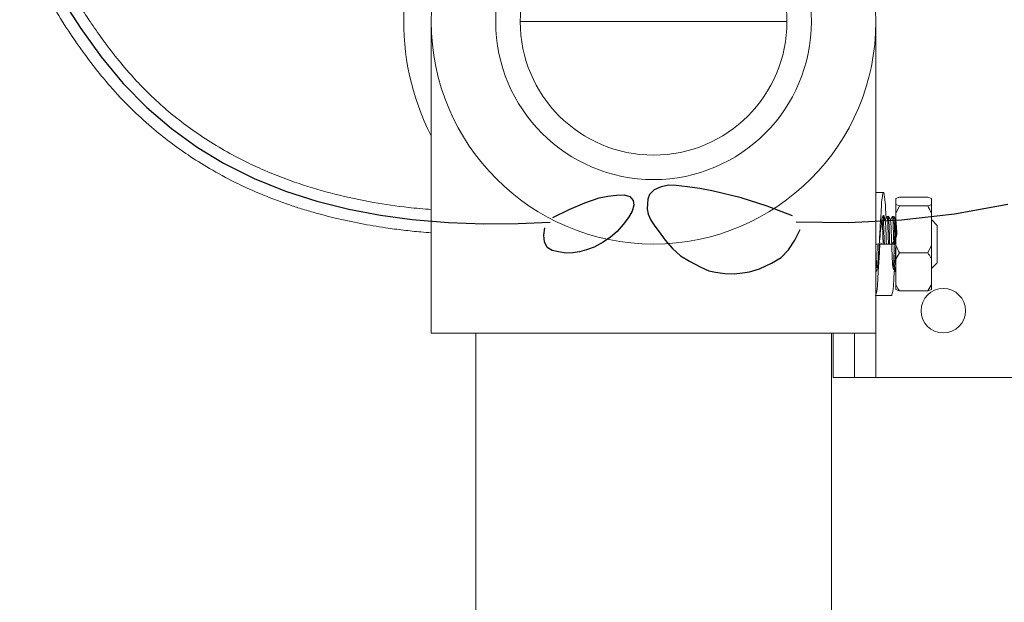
# Model space of a CAD drawing. Header units: millimetres. Extents: x 0 to 420, y 0 to 297.
# Tile 25 of 31: x 292 to 307, y 202 to 210. Entities that reach past the tile are written whole.
import ezdxf

# ---------------------------------------------------------------- set-up
doc = ezdxf.new("R2010")
doc.units = ezdxf.units.MM
doc.linetypes.add('CENTERX2', pattern=[20.32, 12.7, -2.54, 2.54, -2.54])
doc.styles.add('SLDTEXTSTYLE1', font='TXT', dxfattribs={"width": 0.605})
doc.dimstyles.new('SLDDIMSTYLE1', dxfattribs={"dimtxt": 2.568319, "dimasz": 3.3, "dimexe": 0, "dimexo": 0.0625, "dimgap": 0.64208, "dimtad": 1, "dimdec": 1, "dimlfac": 10, "dimrnd": 1e-09, "dimzin": 12, "dimdsep": 46, "dimtxsty": 'SLDTEXTSTYLE1', "dimsah": 1, "dimcen": 0.09, "dimadec": 0, "dimazin": 3, "dimtfac": 1, "dimtdec": 1, "dimtofl": 0, "dimtmove": 0, "dimatfit": 3, "dimfxl": 1, "dimfrac": 2, "dimtolj": 1, "dimtzin": 12, "dimarcsym": 0})

# ---------------------------------------------------------------- blocks, each defined once
blk = doc.blocks.new('_D_1')
at = {"color": 7, "linetype": 'Continuous', "lineweight": 0}
for p, q in [((287.426, 200.764), (286.838, 200.764)), ((286.838, 200.764), (286.838, 196.819)), ((293.796, 200.764), (294.384, 200.764)), ((294.384, 200.764), (294.384, 196.819)), ((286.838, 196.819), (287.426, 196.819)), ((294.384, 196.819), (293.796, 196.819)), ((304.071, 196.231), (285.417, 196.231)), ((304.071, 196.231), (312.955, 196.231))]:
    blk.add_line(p, q, dxfattribs=at)
for points in [[(304.071, 196.231), (307.371, 195.731), (307.371, 196.731)], [(312.955, 196.231), (309.655, 196.731), (309.655, 195.731)]]:
    blk.add_solid(points, dxfattribs=at)
at = {"color": 7, "linetype": 'Continuous', "lineweight": 0, "char_height": 2.6458, "attachment_point": 1, "style": 'SLDTEXTSTYLE1'}
for s, insert in [('88,8', (287.181, 204.762)), ('3,5', (288.161, 200.23))]:
    blk.add_mtext(s, dxfattribs=dict(at, insert=insert))

msp = doc.modelspace()

# ---------------------------------------------------------------- linework, layer by layer
at = {"color": 7, "linetype": 'CENTERX2'}
for p, q in [((293.175, 210.147), (293.351, 209.876)), ((293.351, 209.876), (293.641, 209.471)), ((293.641, 209.471), (293.957, 209.09)), ((293.957, 209.09), (294.292, 208.749)), ((294.292, 208.749), (294.645, 208.447)), ((294.645, 208.447), (295.011, 208.183)), ((295.011, 208.183), (295.39, 207.953)), ((295.39, 207.953), (295.826, 207.735)), ((295.826, 207.735), (296.272, 207.555)), ((301.54, 207.573), (301.471, 207.505)), ((301.64, 207.618), (301.54, 207.573)), ((301.751, 207.639), (301.64, 207.618)), ((301.855, 207.636), (301.751, 207.639)), ((302.014, 207.618), (301.855, 207.636)), ((302.194, 207.591), (302.014, 207.618)), ((302.388, 207.556), (302.194, 207.591)), ((296.272, 207.555), (296.723, 207.41)), ((300.547, 207.388), (300.755, 207.46)), ((300.755, 207.46), (300.878, 207.485)), ((300.878, 207.485), (301.003, 207.498)), ((301.003, 207.498), (301.109, 207.5)), ((301.109, 207.5), (301.19, 207.478)), ((301.19, 207.478), (301.238, 207.422)), ((301.449, 207.442), (301.442, 207.372)), ((301.471, 207.505), (301.449, 207.442)), ((302.78, 207.46), (302.388, 207.556)), ((303.153, 207.338), (302.78, 207.46)), ((296.723, 207.41), (297.177, 207.296)), ((297.177, 207.296), (297.631, 207.21)), ((300.092, 207.18), (300.324, 207.29)), ((300.324, 207.29), (300.547, 207.388)), ((301.249, 207.353), (301.227, 207.269)), ((301.238, 207.422), (301.249, 207.353)), ((301.442, 207.372), (301.44, 207.3)), ((301.44, 207.3), (301.452, 207.225)), ((303.515, 207.202), (303.153, 207.338)), ((306.589, 207.363), (305.831, 207.227)), ((297.631, 207.21), (298.081, 207.15)), ((298.081, 207.15), (298.602, 207.107)), ((301.172, 207.176), (301.098, 207.076)), ((301.227, 207.269), (301.172, 207.176)), ((301.452, 207.225), (301.493, 207.141)), ((305.831, 207.227), (305.07, 207.141)), ((298.602, 207.107), (299.108, 207.09)), ((299.108, 207.09), (299.595, 207.093)), ((299.595, 207.093), (300.056, 207.111)), ((299.965, 206.928), (299.978, 207.031)), ((301.098, 207.076), (301.012, 206.979)), ((301.493, 207.141), (301.55, 207.056)), ((301.55, 207.056), (301.609, 206.973)), ((303.548, 206.856), (303.627, 207.008)), ((304.314, 207.102), (303.568, 207.111)), ((305.07, 207.141), (304.314, 207.102)), ((299.973, 206.832), (299.965, 206.928)), ((300.917, 206.896), (300.809, 206.827)), ((301.012, 206.979), (300.917, 206.896)), ((301.609, 206.973), (301.695, 206.856)), ((300.013, 206.752), (299.973, 206.832)), ((300.083, 206.705), (300.013, 206.752)), ((300.681, 206.754), (300.571, 206.715)), ((300.809, 206.827), (300.681, 206.754)), ((301.695, 206.856), (301.801, 206.735)), ((301.801, 206.735), (301.916, 206.633)), ((303.46, 206.717), (303.548, 206.856)), ((300.175, 206.686), (300.083, 206.705)), ((300.285, 206.669), (300.175, 206.686)), ((300.378, 206.673), (300.285, 206.669)), ((300.474, 206.69), (300.378, 206.673)), ((300.571, 206.715), (300.474, 206.69)), ((301.916, 206.633), (302.042, 206.556)), ((303.217, 206.528), (303.354, 206.606)), ((303.354, 206.606), (303.46, 206.717)), ((302.042, 206.556), (302.205, 206.468)), ((302.205, 206.468), (302.322, 206.417)), ((302.903, 206.404), (303.045, 206.446)), ((303.045, 206.446), (303.217, 206.528)), ((302.322, 206.417), (302.416, 206.396)), ((302.416, 206.396), (302.547, 206.379)), ((302.547, 206.379), (302.68, 206.376)), ((302.68, 206.376), (302.801, 206.386)), ((302.801, 206.386), (302.903, 206.404))]:
    msp.add_line(p, q, dxfattribs=at)
at = {"color": 7, "linetype": 'Continuous', "lineweight": 0}
for p, q in [((298.356, 209.974), (298.356, 205.529)), ((299.626, 209.974), (303.436, 209.974)), ((304.706, 205.529), (304.706, 209.974)), ((304.814, 207.536), (304.706, 207.536)), ((304.991, 207.364), (304.991, 207.448)), ((305.042, 207.468), (305.448, 207.468)), ((305.499, 207.448), (305.448, 207.468)), ((305.499, 207.364), (305.499, 207.448)), ((304.991, 207.364), (305.042, 207.343)), ((304.991, 207.364), (304.991, 207.233)), ((305.042, 207.343), (304.991, 207.233)), ((305.042, 207.343), (305.448, 207.343)), ((305.499, 207.364), (305.499, 207.233)), ((304.808, 207.193), (304.808, 207.193)), ((304.884, 207.193), (304.867, 207.193)), ((304.96, 207.193), (304.943, 207.193)), ((304.991, 207.145), (304.99, 207.143)), ((304.991, 206.784), (304.991, 207.233)), ((305.499, 206.784), (305.499, 207.233)), ((305.583, 207.066), (305.499, 207.15)), ((305.583, 207.066), (305.583, 206.799)), ((304.706, 206.799), (304.755, 206.799)), ((304.762, 206.799), (304.991, 206.799)), ((304.991, 206.784), (304.991, 206.584)), ((305.448, 206.674), (305.499, 206.784)), ((305.499, 206.784), (305.499, 206.584)), ((305.583, 206.799), (305.583, 206.533)), ((305.042, 206.674), (304.991, 206.584)), ((304.991, 206.22), (304.991, 206.584)), ((305.042, 206.674), (305.448, 206.674)), ((305.499, 206.22), (305.499, 206.584)), ((305.499, 206.449), (305.583, 206.533)), ((304.981, 206.406), (304.991, 206.406)), ((304.991, 206.22), (304.991, 206.151)), ((305.448, 206.13), (305.499, 206.22)), ((305.499, 206.22), (305.499, 206.151)), ((304.706, 206.063), (304.932, 206.063)), ((305.042, 206.13), (305.448, 206.13)), ((305.499, 206.151), (305.448, 206.13)), ((298.356, 205.529), (304.706, 205.529)), ((298.991, 205.529), (298.991, 184.202)), ((304.071, 184.202), (304.071, 205.529)), ((304.094, 204.894), (304.094, 205.529)), ((304.399, 205.529), (304.399, 204.894)), ((304.399, 204.894), (304.094, 204.894)), ((304.704, 204.894), (304.399, 204.894)), ((308.527, 204.894), (304.704, 204.894))]:
    msp.add_line(p, q, dxfattribs=at)
at = {"color": 8, "linetype": 'Continuous', "lineweight": 0}
msp.add_line((304.704, 205.529), (304.704, 204.894), dxfattribs=at)
at = {"color": 7, "linetype": 'Continuous', "lineweight": 0, "flags": 128}
for points in [[(304.866, 207.193), (304.851, 207.167), (304.837, 207.143)], [(304.914, 207.142), (304.9, 207.167), (304.885, 207.192)], [(304.99, 207.142), (304.976, 207.167), (304.961, 207.193)], [(304.951, 206.457), (304.966, 206.432), (304.98, 206.406)]]:
    msp.add_lwpolyline(points, dxfattribs=at)
at = {"color": 7, "linetype": 'Continuous', "lineweight": 0}
for centre, radius in [((301.531, 209.974), 3.175), ((301.531, 209.974), 2.254), ((301.531, 209.974), 1.905), ((305.669, 205.847), 0.317)]:
    msp.add_circle(centre, radius, dxfattribs=at)
msp.add_arc((301.531, 209.974), 3.569, 90, 207.167, dxfattribs=at)
for points, knots in [([(298.116, 216.907), (298.11, 216.907), (297.931, 216.9), (297.603, 216.887), (297.157, 216.865), (296.785, 216.843), (296.474, 216.821), (296.195, 216.797), (295.922, 216.77), (295.615, 216.735), (295.285, 216.688), (294.947, 216.628), (294.632, 216.558), (294.321, 216.472), (294.033, 216.37), (293.774, 216.247), (293.581, 216.133), (293.42, 216.003), (293.287, 215.846), (293.098, 215.594), (292.89, 215.256), (292.677, 214.832), (292.526, 214.428), (292.425, 214.036), (292.363, 213.662), (292.331, 213.273), (292.326, 212.829), (292.357, 212.333), (292.431, 211.796), (292.541, 211.28), (292.683, 210.806), (292.851, 210.385), (293.085, 209.966), (293.387, 209.525), (293.722, 209.095), (294.054, 208.742), (294.344, 208.476), (294.618, 208.256), (294.894, 208.059), (295.203, 207.865), (295.525, 207.691), (295.83, 207.55), (296.079, 207.449), (296.289, 207.372), (296.481, 207.308), (296.709, 207.24), (297, 207.164), (297.344, 207.09), (297.67, 207.035), (297.956, 206.997), (298.175, 206.973), (298.307, 206.963), (298.356, 206.959)], [0, 0, 0, 0, 0.000892, 0.030594, 0.055971, 0.077074, 0.094035, 0.109127, 0.124798, 0.140945, 0.161725, 0.181557, 0.199563, 0.216682, 0.236549, 0.251642, 0.265403, 0.274727, 0.286779, 0.300391, 0.328382, 0.354411, 0.381038, 0.401774, 0.423359, 0.4456, 0.468194, 0.499061, 0.530296, 0.560548, 0.588822, 0.614581, 0.637598, 0.670493, 0.705674, 0.730413, 0.753178, 0.772637, 0.790351, 0.810954, 0.834706, 0.852807, 0.868079, 0.880563, 0.890894, 0.902662, 0.921118, 0.942226, 0.962594, 0.977392, 0.991506, 1, 1, 1, 1]), ([(298.356, 207.292), (298.247, 207.301), (297.971, 207.324), (297.51, 207.393), (296.987, 207.503), (296.465, 207.655), (296.032, 207.821), (295.666, 207.991), (295.359, 208.156), (295.061, 208.343), (294.791, 208.538), (294.542, 208.742), (294.312, 208.954), (294.084, 209.191), (293.866, 209.447), (293.664, 209.713), (293.494, 209.957), (293.358, 210.164), (293.237, 210.365), (293.122, 210.602), (292.986, 210.944), (292.854, 211.386), (292.747, 211.904), (292.686, 212.379), (292.66, 212.799), (292.658, 213.168), (292.681, 213.536), (292.735, 213.906), (292.826, 214.277), (292.954, 214.633), (293.106, 214.953), (293.257, 215.223), (293.411, 215.461), (293.566, 215.676), (293.755, 215.86), (293.98, 215.982), (294.2, 216.079), (294.433, 216.159), (294.686, 216.231), (294.975, 216.297), (295.278, 216.352), (295.564, 216.395), (295.82, 216.427), (296.073, 216.454), (296.353, 216.48), (296.695, 216.506), (297.103, 216.532), (297.577, 216.555), (297.944, 216.57), (298.153, 216.578), (298.181, 216.579)], [0, 0, 0, 0, 0.01973, 0.050057, 0.084081, 0.116013, 0.148065, 0.167691, 0.18891, 0.210902, 0.230985, 0.249003, 0.269096, 0.287299, 0.308369, 0.329697, 0.34761, 0.361957, 0.374378, 0.389949, 0.409409, 0.440805, 0.473132, 0.504631, 0.527134, 0.549123, 0.571196, 0.593567, 0.616576, 0.640021, 0.661722, 0.680396, 0.695724, 0.712961, 0.728212, 0.742808, 0.758812, 0.771586, 0.787245, 0.806261, 0.82513, 0.842654, 0.858486, 0.871758, 0.88859, 0.909184, 0.933711, 0.962283, 0.994908, 1, 1, 1, 1]), ([(304.755, 206.799), (304.759, 206.891), (304.767, 207.063), (304.786, 207.307), (304.788, 207.424), (304.814, 207.567), (304.84, 207.424), (304.841, 207.333), (304.848, 207.228), (304.852, 207.176)], [0, 0, 0, 0, 0.2542476, 0.475389, 0.6176122, 0.6712854, 0.7249586, 0.8671819, 1, 1, 1, 1]), ([(305.042, 207.468), (305.036, 207.466), (305.019, 207.46), (305.002, 207.453), (304.991, 207.448)], [0, 0, 0, 0, 0.320929, 1, 1, 1, 1]), ([(305.448, 207.343), (305.454, 207.345), (305.471, 207.351), (305.488, 207.359), (305.499, 207.364)], [0, 0, 0, 0, 0.320929, 1, 1, 1, 1]), ([(305.499, 207.233), (305.496, 207.24), (305.481, 207.278), (305.463, 207.314), (305.448, 207.343)], [0, 0, 0, 0, 0.19597, 1, 1, 1, 1]), ([(304.755, 206.799), (304.759, 206.85), (304.767, 206.945), (304.785, 207.078), (304.789, 207.147), (304.813, 207.223), (304.83, 207.176), (304.832, 207.158), (304.833, 207.151)], [0, 0, 0, 0, 0.3294, 0.616384, 0.801706, 0.876093, 0.95048, 1, 1, 1, 1]), ([(304.809, 206.799), (304.809, 206.8), (304.808, 206.85), (304.805, 206.943), (304.801, 207.061), (304.797, 207.13), (304.796, 207.156)], [0, 0, 0, 0, 0.005034, 0.418676, 0.781158, 1, 1, 1, 1]), ([(304.827, 206.799), (304.827, 206.8), (304.825, 206.85), (304.823, 206.937), (304.817, 207.079), (304.816, 207.118), (304.81, 207.203), (304.808, 207.193), (304.808, 207.193)], [0, 0, 0, 0, 0.004548, 0.378271, 0.705771, 0.923854, 0.999127, 1, 1, 1, 1]), ([(304.838, 207.141), (304.834, 207.15), (304.824, 207.167), (304.814, 207.184), (304.809, 207.192)], [0, 0, 0, 0, 0.499912, 1, 1, 1, 1]), ([(304.886, 206.799), (304.886, 206.8), (304.884, 206.85), (304.882, 206.937), (304.876, 207.079), (304.875, 207.118), (304.868, 207.203), (304.867, 207.193), (304.867, 207.193)], [0, 0, 0, 0, 0.004548, 0.378271, 0.705771, 0.923854, 0.999127, 1, 1, 1, 1]), ([(304.903, 206.799), (304.903, 206.8), (304.901, 206.85), (304.899, 206.937), (304.894, 207.079), (304.892, 207.118), (304.886, 207.203), (304.884, 207.193), (304.884, 207.193)], [0, 0, 0, 0, 0.004548, 0.378271, 0.705771, 0.923854, 0.999127, 1, 1, 1, 1]), ([(304.942, 207.193), (304.937, 207.184), (304.928, 207.168), (304.918, 207.151), (304.914, 207.143)], [0, 0, 0, 0, 0.5135, 1, 1, 1, 1]), ([(304.962, 206.799), (304.962, 206.8), (304.96, 206.85), (304.958, 206.937), (304.952, 207.079), (304.951, 207.118), (304.945, 207.203), (304.943, 207.193), (304.943, 207.193)], [0, 0, 0, 0, 0.004548, 0.378271, 0.705771, 0.923854, 0.999127, 1, 1, 1, 1]), ([(304.979, 206.808), (304.978, 206.855), (304.975, 206.945), (304.97, 207.063), (304.969, 207.144), (304.962, 207.181), (304.961, 207.19)], [0, 0, 0, 0, 0.367369, 0.705085, 0.929971, 1, 1, 1, 1]), ([(304.856, 206.799), (304.856, 206.8), (304.855, 206.843), (304.853, 206.924), (304.847, 207.029), (304.845, 207.099), (304.84, 207.131), (304.838, 207.137)], [0, 0, 0, 0, 0.004632, 0.383969, 0.716408, 0.937858, 1, 1, 1, 1]), ([(304.932, 206.799), (304.964, 206.84), (305.021, 206.911), (304.997, 207.036), (304.998, 207.089), (304.99, 207.156), (304.981, 207.089), (304.981, 207.036), (304.975, 206.921), (304.97, 206.8), (304.967, 206.677), (304.961, 206.563), (304.96, 206.51), (304.952, 206.443), (304.943, 206.51), (304.942, 206.563), (304.937, 206.678), (304.932, 206.798), (304.929, 206.924), (304.923, 207.029), (304.922, 207.099), (304.916, 207.131), (304.914, 207.138)], [0, 0, 0, 0, 0.085661, 0.150641, 0.193927, 0.208913, 0.224466, 0.267228, 0.330958, 0.408171, 0.482318, 0.547299, 0.590585, 0.60557, 0.621124, 0.663885, 0.727616, 0.804828, 0.878976, 0.943956, 0.987242, 1, 1, 1, 1]), ([(304.703, 206.063), (304.709, 206.082), (304.729, 206.151), (304.731, 206.306), (304.75, 206.531), (304.758, 206.706), (304.762, 206.799)], [0, 0, 0, 0, 0.07996, 0.291823, 0.621253, 1, 1, 1, 1]), ([(304.722, 206.461), (304.721, 206.468), (304.714, 206.5), (304.714, 206.569), (304.709, 206.652), (304.707, 206.711), (304.706, 206.732)], [0, 0, 0, 0, 0.083123, 0.355353, 0.761073, 1, 1, 1, 1]), ([(304.708, 206.403), (304.712, 206.41), (304.729, 206.443), (304.731, 206.528), (304.75, 206.651), (304.758, 206.748), (304.762, 206.799)], [0, 0, 0, 0, 0.05829, 0.275975, 0.613075, 1, 1, 1, 1]), ([(304.741, 206.582), (304.74, 206.604), (304.737, 206.671), (304.735, 206.738), (304.734, 206.783)], [0, 0, 0, 0, 0.3251362, 1, 1, 1, 1]), ([(304.754, 206.708), (304.753, 206.739), (304.752, 206.771), (304.751, 206.803), (304.751, 206.803)], [0, 0, 0, 0, 0.978163, 1, 1, 1, 1]), ([(304.78, 206.799), (304.78, 206.8), (304.78, 206.806), (304.78, 206.812), (304.779, 206.817)], [0, 0, 0, 0, 0.087038, 1, 1, 1, 1]), ([(304.932, 206.063), (304.937, 206.082), (304.958, 206.151), (304.96, 206.306), (304.979, 206.531), (304.987, 206.706), (304.991, 206.799)], [0, 0, 0, 0, 0.07996, 0.291823, 0.621253, 1, 1, 1, 1]), ([(304.991, 206.784), (304.994, 206.777), (305.009, 206.739), (305.027, 206.703), (305.042, 206.674)], [0, 0, 0, 0, 0.195979, 1, 1, 1, 1]), ([(304.991, 206.486), (304.99, 206.498), (304.987, 206.552), (304.986, 206.61), (304.984, 206.658), (304.984, 206.663)], [0, 0, 0, 0, 0.197092, 0.915266, 1, 1, 1, 1]), ([(305.499, 206.584), (305.496, 206.59), (305.481, 206.621), (305.463, 206.651), (305.448, 206.674)], [0, 0, 0, 0, 0.1942405, 1, 1, 1, 1]), ([(304.98, 206.41), (304.979, 206.419), (304.975, 206.441), (304.974, 206.464), (304.974, 206.478)], [0, 0, 0, 0, 0.383971, 1, 1, 1, 1]), ([(304.991, 206.22), (304.994, 206.214), (305.009, 206.183), (305.027, 206.154), (305.042, 206.13)], [0, 0, 0, 0, 0.19424, 1, 1, 1, 1]), ([(305.042, 206.13), (305.036, 206.132), (305.019, 206.139), (305.002, 206.146), (304.991, 206.151)], [0, 0, 0, 0, 0.3209293, 1, 1, 1, 1])]:
    msp.add_open_spline(points, degree=3, knots=knots, dxfattribs=at)

# ---------------------------------------------------------------- dimensions: what is measured, and where the dimension line sits
dim = msp.add_linear_dim(base=(312.955, 196.231), p1=(304.071, 205.529), p2=(312.955, 124.483), dimstyle='SLDDIMSTYLE1', dxfattribs=at)
dim.commit()
dim.dimension.update_dxf_attribs({"geometry": '_D_1', "text_midpoint": (290.611, 196.231), "dimtype": 160})

doc.saveas('drawing.dxf')
